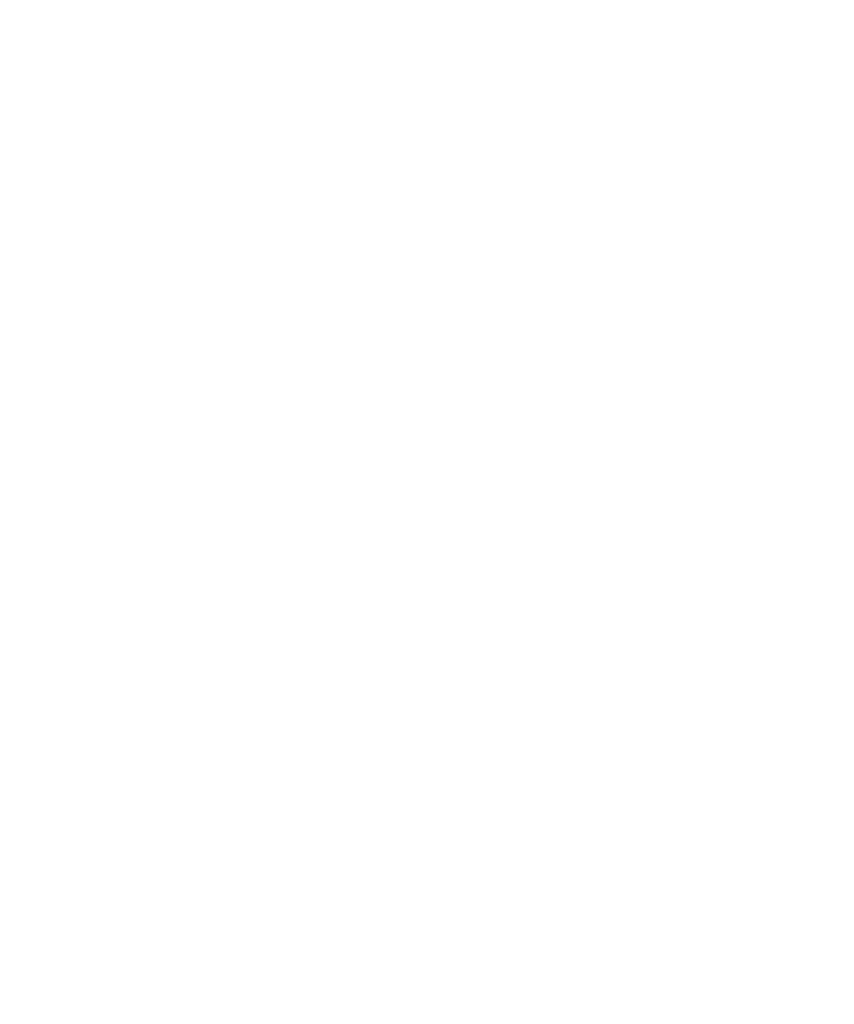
# Model space of a CAD drawing. Header units: millimetres. Extents: x -573548 to 674770, y -210017 to -47794.
# Tile 12 of 234: x 91294 to 91683, y -157284 to -156813. Entities that reach past the tile are written whole.
import ezdxf

# ---------------------------------------------------------------- set-up
doc = ezdxf.new("R2010")
doc.units = ezdxf.units.MM
doc.layers.add('A.05 RZUT 1 PIĘTRA_is$0$Nowe_00 ZMIANY_Nr_pióra__59', color=8, linetype='Continuous', lineweight=9)
doc.styles.add('A.05 RZUT 1 PIĘTRA_is$0$STYL_AUTOMATYCZNY_3', font='txt')

# ---------------------------------------------------------------- blocks, each defined once
blk = doc.blocks.new('A.05 RZUT 1 PIĘTRA_is')
at = {"layer": 'A.05 RZUT 1 PIĘTRA_is$0$Nowe_00 ZMIANY_Nr_pióra__59', "insert": (95883.04, -107037.93), "char_height": 149.9306, "attachment_point": 6, "line_spacing_factor": 0.958241, "style": 'A.05 RZUT 1 PIĘTRA_is$0$STYL_AUTOMATYCZNY_3'}
blk.add_mtext('\\A1;{\\pqr;\\fHelvetica|b0|i0|c0|p0;\\W1.000000;wymiana grzejników żeliwnych na płytowe\\P\\pqr;\\fHelvetica|b0|i0|c0|p0;\\W1.000000;zgodnie z PT IS}', dxfattribs=at)

msp = doc.modelspace()

# ---------------------------------------------------------------- block references
at = {"color": 150}
msp.add_blockref('A.05 RZUT 1 PIĘTRA_is', (-284.35, -50000), dxfattribs=at)

doc.saveas('drawing.dxf')
